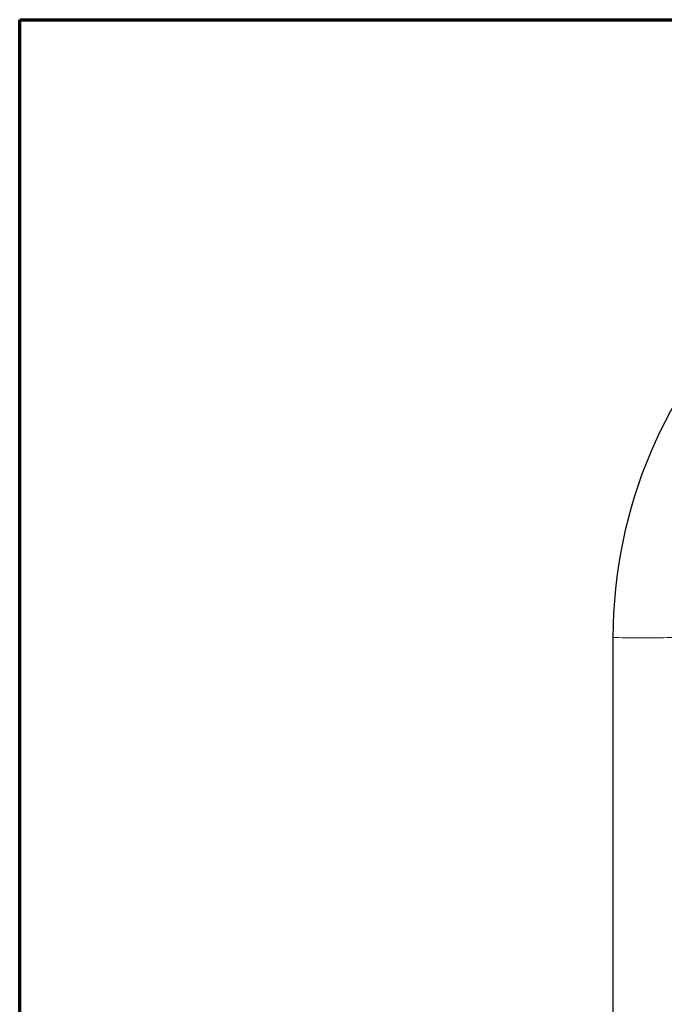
# Model space of a CAD drawing. Header units: millimetres. Extents: x 18 to 610, y -123 to 280.
# Tile 46 of 81: x 23 to 88, y 180 to 280. Entities that reach past the tile are written whole.
import ezdxf

# ---------------------------------------------------------------- set-up
doc = ezdxf.new("R2010")
doc.units = ezdxf.units.MM
doc.linetypes.add('SOLID', pattern=[0])

# ---------------------------------------------------------------- blocks, each defined once
blk = doc.blocks.new('BlockOfViews_6')
at = {"linetype": 'SOLID', "lineweight": 30}
blk.add_line((83.054, 217.58, 51.17), (83.054, 110.301, 49.017), dxfattribs=at)
at = {"linetype": 'SOLID', "lineweight": 30, "extrusion": (1.18291e-09, -2.26124e-09, 1)}
blk.add_arc((131.113, 217.512, 52.06), 48.059, 90.0716, 179.91968, dxfattribs=at)
at = {"color": 196, "linetype": 'SOLID', "lineweight": 9, "extrusion": (0, 0.999799, 0.02007)}
for start, end in [(1.40625, 90), (90, 180)]:
    blk.add_arc((-86.053, 46.72, 218.563), 3, start, end, dxfattribs=at)
blk = doc.blocks.new('A21-m2')
at = {"color": 51, "linetype": 'SOLID', "lineweight": 70}
for p, q in [((23.099, -69.968), (23.099, 280.032)), ((23.099, 280.032), (609.821, 280.032))]:
    blk.add_line(p, q, dxfattribs=at)

msp = doc.modelspace()

# ---------------------------------------------------------------- block references
for name in ['A21-m2', 'BlockOfViews_6']:
    msp.add_blockref(name, (0, 0))

doc.saveas('drawing.dxf')
